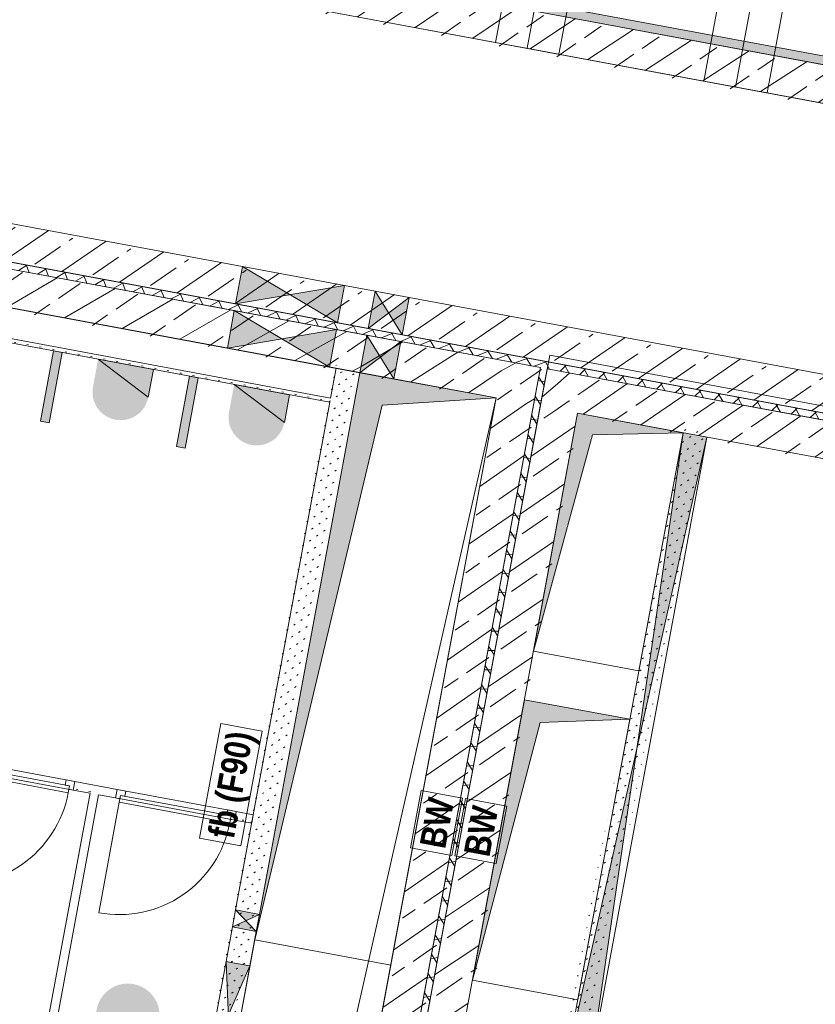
# Model space of a CAD drawing. Header units: metres. Extents: x 0 to 60282398, y -11592309 to 5708004.
# Tile 114 of 136: x 32353373.62 to 32353378.22, y 5707920.89 to 5707926.58. Entities that reach past the tile are written whole.
import ezdxf

# ---------------------------------------------------------------- set-up
doc = ezdxf.new("R2010")
doc.units = ezdxf.units.M
doc.header["$LTSCALE"] = 0.75
doc.layers.get('0').update_dxf_attribs({"linetype": 'CONTINUOUS'})
for name, color, linetype, lineweight in [('10417023$0$#9_002_GES I Übersicht Erdgeschoss_1_101_Wand Aussen.A', 7, 'CONTINUOUS', 25), ('10417023$0$#9_002_GES I Übersicht Erdgeschoss_1_607b_Brandschutz 1_100', 7, 'CONTINUOUS', 25), ('10417023$0$#9_002_GES I Übersicht Erdgeschoss_1_Neubau_101_Wand Aussen.A', 7, 'CONTINUOUS', 25), ('10417023$0$#9_002_GES I Übersicht Erdgeschoss_1_Neubau_102_Wand Innen.A', 7, 'CONTINUOUS', 25), ('10417023$0$#9_002_GES I Übersicht Erdgeschoss_1_Neubau_104_Decken.A', 7, 'CONTINUOUS', 25), ('10417023$0$#9_002_GES I Übersicht Erdgeschoss_1_Neubau_202_Innenwandbekleidun', 7, 'CONTINUOUS', 25), ('10417023$0$#9_002_GES I Übersicht Erdgeschoss_1_Neubau_303_Sanitäre.A', 7, 'CONTINUOUS', 25), ('10417023$0$Keine', 7, 'CONTINUOUS', 13)]:
    doc.layers.add(name, color=color, linetype=linetype, lineweight=lineweight)
doc.styles.add('10417023$0$Arial Narrow (bold)', font='ARIALNB.TTF')
pattern_1 = [(44.99999999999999, (0, 0), (-0.1697056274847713, 0.1697056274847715), []), (44.99999999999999, (-0.08485281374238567, 0.08485281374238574), (-0.1697056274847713, 0.1697056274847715), [0.18, -0.05999999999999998])]
pattern_2 = [(0, (0, 0), (0, 0.075), [0.009999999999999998, -0.06500000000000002])]
pattern_3 = [(45, (0, 0), (-0.03535533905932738, 0.03535533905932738), [0.01, -0.03999999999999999])]

# ---------------------------------------------------------------- blocks, each defined once
blk = doc.blocks.new('10417023$0$#9_MKO_LP5_ARC_GES_UP_00_002_P_G_modell (3D)')
at = {"layer": '10417023$0$#9_002_GES I Übersicht Erdgeschoss_1_101_Wand Aussen.A', "linetype": 'Continuous', "lineweight": 5, "true_color": 0xff0000}
h = blk.add_hatch(dxfattribs=at)
h.set_pattern_fill('#9_DÄMMUNG__HART_1_0001', color=1, style=0, pattern_type=2)
h.set_pattern_definition([(44.99999999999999, (0, 0), (-0.05656854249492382, 0.05656854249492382), []), (135.0000000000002, (0, 0), (0.05656854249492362, 0.056568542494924), [])])
h.paths.add_polyline_path([(-32353454.47117382, -5707790.519532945), (-32353477.474228, -5707790.519532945), (-32353477.474228, -5707790.55957689), (-32353469.004228, -5707790.55957689), (-32353469.004228, -5707810.39957689), (-32353468.96423227, -5707810.39957689), (-32353468.96423227, -5707790.55957689), (-32353454.47117382, -5707790.55957689)])
at = {"layer": '10417023$0$#9_002_GES I Übersicht Erdgeschoss_1_Neubau_101_Wand Aussen.A', "linetype": 'Continuous', "lineweight": 5, "true_color": 0xff0000}
h = blk.add_hatch(dxfattribs=at)
h.set_pattern_fill('#9_BETON__STAHLBETON_0001', color=1, style=0, pattern_type=2)
h.set_pattern_definition(pattern_1)
h.paths.add_polyline_path([(-32353468.96423227, -5707790.559532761), (-32353468.96423227, -5707790.77953275), (-32353468.74423228, -5707790.779533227)])
h = blk.add_hatch(dxfattribs=at)
h.set_pattern_fill('#9_BETON__STAHLBETON_0001', color=1, style=0, pattern_type=2)
h.set_pattern_definition(pattern_1)
h.paths.add_polyline_path([(-32353468.96423227, -5707790.559532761), (-32353468.74423228, -5707790.779533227), (-32353468.74423228, -5707790.559533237)])
h = blk.add_hatch(dxfattribs=at)
h.set_pattern_fill('#9_BETON__STAHLBETON_0001', color=1, style=0, pattern_type=2)
h.set_pattern_definition(pattern_1)
h.paths.add_polyline_path([(-32353468.74423227, -5707790.779533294), (-32353454.47117372, -5707790.779568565), (-32353454.47117372, -5707790.559568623), (-32353468.74423227, -5707790.559533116)])
at = {"layer": '10417023$0$#9_002_GES I Übersicht Erdgeschoss_1_Neubau_102_Wand Innen.A', "linetype": 'Continuous', "lineweight": 5, "true_color": 0xff0000}
h = blk.add_hatch(dxfattribs=at)
h.set_pattern_fill('#9_BETON__STAHLBETON_0001', color=1, style=0, pattern_type=2)
h.set_pattern_definition(pattern_1)
h.paths.add_polyline_path([(-32353477.474228, -5707788.75957689), (-32353462.62410647, -5707788.75957689), (-32353462.62410639, -5707788.53957689), (-32353477.474228, -5707788.53957689)])
h = blk.add_hatch(dxfattribs=at)
h.set_pattern_fill('#9_BETON__STAHLBETON_0001', color=1, style=0, pattern_type=2)
h.set_pattern_definition(pattern_1)
h.paths.add_polyline_path([(-32353477.474228, -5707790.51957689), (-32353454.69117382, -5707790.51957689), (-32353454.69117382, -5707790.29957689), (-32353477.474228, -5707790.29957689)])
h = blk.add_hatch(dxfattribs=at)
h.set_pattern_fill('#9_BETON__STAHLBETON_0001', color=1, style=0, pattern_type=2)
h.set_pattern_definition(pattern_1)
h.paths.add_polyline_path([(-32353477.474228, -5707790.779532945), (-32353470.024228, -5707790.779532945), (-32353470.024228, -5707790.559532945), (-32353477.474228, -5707790.559532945)])
h = blk.add_hatch(dxfattribs=at)
h.set_pattern_fill('#9_BETON__STAHLBETON_0001', color=1, style=0, pattern_type=2)
h.set_pattern_definition(pattern_1)
h.paths.add_polyline_path([(-32353469.22381512, -5707790.559532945), (-32353470.024228, -5707790.559532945), (-32353470.024228, -5707790.779532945), (-32353469.22381512, -5707790.779532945)])
h = blk.add_hatch(dxfattribs=at)
h.set_pattern_fill('#9_BETON__STAHLBETON_0001', color=1, style=0, pattern_type=2)
h.set_pattern_definition(pattern_1)
h.paths.add_polyline_path([(-32353469.00381513, -5707790.559532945), (-32353469.22381512, -5707790.779532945), (-32353469.00381513, -5707790.779532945)])
h = blk.add_hatch(dxfattribs=at)
h.set_pattern_fill('#9_BETON__STAHLBETON_0001', color=1, style=0, pattern_type=2)
h.set_pattern_definition(pattern_1)
h.paths.add_polyline_path([(-32353469.00381513, -5707790.559532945), (-32353469.22381512, -5707790.559532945), (-32353469.22381512, -5707790.779532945)])
at = {"layer": '10417023$0$#9_002_GES I Übersicht Erdgeschoss_1_Neubau_102_Wand Innen.A', "linetype": 'Continuous', "lineweight": 13, "true_color": 0xff0000}
h = blk.add_hatch(dxfattribs=at)
h.set_pattern_fill('#9_GIPS_0001', color=1, style=0, pattern_type=2)
h.set_pattern_definition(pattern_3)
h.paths.add_polyline_path([(-32353470.164228, -5707790.77957689), (-32353470.164228, -5707795.27957689), (-32353470.144228, -5707795.27957689), (-32353470.144228, -5707790.77957689)])
h = blk.add_hatch(dxfattribs=at)
h.set_pattern_fill('#9_GIPS_0001', color=1, style=0, pattern_type=2)
h.set_pattern_definition(pattern_3)
h.paths.add_polyline_path([(-32353470.144228, -5707790.77957689), (-32353470.144228, -5707795.27957689), (-32353470.124228, -5707795.27957689), (-32353470.124228, -5707790.77957689)])
h = blk.add_hatch(dxfattribs=at)
h.set_pattern_fill('#9_GIPS_0001', color=1, style=0, pattern_type=2)
h.set_pattern_definition(pattern_3)
h.paths.add_polyline_path([(-32353470.124228, -5707790.77957689), (-32353470.124228, -5707795.27957689), (-32353470.024228, -5707795.27957689), (-32353470.024228, -5707790.77957689)])
at = {"layer": '10417023$0$#9_002_GES I Übersicht Erdgeschoss_1_Neubau_102_Wand Innen.A', "linetype": 'Continuous', "lineweight": 5, "true_color": 0xff0000}
h = blk.add_hatch(dxfattribs=at)
h.set_pattern_fill('#9_BETON__STAHLBETON_0001', color=1, style=0, pattern_type=2)
h.set_pattern_definition(pattern_1)
h.paths.add_polyline_path([(-32353469.22381512, -5707790.779532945), (-32353469.22381512, -5707795.47957689), (-32353469.00381513, -5707795.47957689), (-32353469.00381513, -5707790.779532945)])
h = blk.add_hatch(dxfattribs=at)
h.set_pattern_fill('#9_BETON__STAHLBETON_0001', color=1, style=0, pattern_type=2)
h.set_pattern_definition(pattern_1)
h.paths.add_polyline_path([(-32353468.96423227, -5707790.779532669), (-32353468.96423227, -5707810.17957689), (-32353468.74423227, -5707810.17957689), (-32353468.74423227, -5707790.779533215)])
at = {"layer": '10417023$0$#9_002_GES I Übersicht Erdgeschoss_1_Neubau_102_Wand Innen.A', "linetype": 'Continuous', "lineweight": 13, "true_color": 0xff0000}
h = blk.add_hatch(dxfattribs=at)
h.set_pattern_fill('#9_GIPS_0001', color=1, style=0, pattern_type=2)
h.set_pattern_definition(pattern_3)
h.paths.add_polyline_path([(-32353468.024228, -5707795.27956542), (-32353468.024228, -5707790.77957689), (-32353468.124228, -5707790.77957689), (-32353468.124228, -5707795.27956542)])
h = blk.add_hatch(dxfattribs=at)
h.set_pattern_fill('#9_GIPS_0001', color=1, style=0, pattern_type=2)
h.set_pattern_definition(pattern_3)
h.paths.add_polyline_path([(-32353468.004228, -5707795.27956542), (-32353468.004228, -5707790.77957689), (-32353468.024228, -5707790.77957689), (-32353468.024228, -5707795.27956542)])
h = blk.add_hatch(dxfattribs=at)
h.set_pattern_fill('#9_GIPS_0001', color=1, style=0, pattern_type=2)
h.set_pattern_definition(pattern_3)
h.paths.add_polyline_path([(-32353467.984228, -5707795.27956542), (-32353467.984228, -5707790.77957689), (-32353468.004228, -5707790.77957689), (-32353468.004228, -5707795.27956542)])
at = {"layer": '10417023$0$#9_002_GES I Übersicht Erdgeschoss_1_Neubau_202_Innenwandbekleidun', "linetype": 'Continuous', "lineweight": 5}
h = blk.add_hatch(dxfattribs=at)
h.set_pattern_fill('#9_GIPSKARTON_0001', style=0, pattern_type=2)
h.set_pattern_definition(pattern_2)
h.paths.add_polyline_path([(-32353470.164228, -5707790.95457689), (-32353474.864228, -5707790.95457689), (-32353474.864228, -5707790.97957689), (-32353470.164228, -5707790.97957689)])
h = blk.add_hatch(dxfattribs=at)
h.set_pattern_fill('#9_GIPSKARTON_0001_1', color=255, style=0, pattern_type=2)
h.set_pattern_definition(pattern_2)
h.paths.add_polyline_path([(-32353471.21422799, -5707793.45457689), (-32353470.964228, -5707793.45457689), (-32353470.964228, -5707793.404576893), (-32353471.21422799, -5707793.404576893)])
h = blk.add_hatch(dxfattribs=at)
h.set_pattern_fill('#9_GIPSKARTON_0001_1', color=255, style=0, pattern_type=2)
h.set_pattern_definition(pattern_2)
h.paths.add_polyline_path([(-32353470.164228, -5707793.404576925), (-32353470.26422799, -5707793.404576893), (-32353470.26422799, -5707793.45457689), (-32353470.164228, -5707793.45457689)])
h = blk.add_hatch(dxfattribs=at)
h.set_pattern_fill('#9_GIPSKARTON_0001_1', color=255, style=0, pattern_type=2)
h.set_pattern_definition(pattern_2)
h.paths.add_polyline_path([(-32353471.114228, -5707793.45457689), (-32353471.114228, -5707795.05457689), (-32353471.064228, -5707795.05457689), (-32353471.064228, -5707793.45457689)])
at = {"layer": '10417023$0$#9_002_GES I Übersicht Erdgeschoss_1_Neubau_303_Sanitäre.A', "linetype": 'Continuous', "lineweight": 0, "true_color": 0xff0000}
h = blk.add_hatch(color=1, dxfattribs=at)
edge = h.paths.add_edge_path()
edge.add_line((-32353471.20155824, -5707790.97957689), (-32353471.52689775, -5707790.97957689))
edge.add_line((-32353471.52689775, -5707790.97957689), (-32353471.52689775, -5707791.142246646))
edge.add_arc((-32353471.364228, -5707791.142246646), 0.1626697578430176, 180, 270)
edge.add_arc((-32353471.364228, -5707791.142246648), 0.162669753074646, 270, 360.0000006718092)
edge.add_line((-32353471.20155824, -5707791.142246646), (-32353471.20155824, -5707790.97957689))
h = blk.add_hatch(color=1, dxfattribs=at)
edge = h.paths.add_edge_path()
edge.add_line((-32353470.40155824, -5707790.97957689), (-32353470.72689775, -5707790.97957689))
edge.add_line((-32353470.72689775, -5707790.97957689), (-32353470.72689775, -5707791.142246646))
edge.add_arc((-32353470.564228, -5707791.142246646), 0.1626697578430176, 180, 270)
edge.add_arc((-32353470.564228, -5707791.142246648), 0.162669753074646, 270, 360.0000006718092)
edge.add_line((-32353470.40155824, -5707791.142246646), (-32353470.40155824, -5707790.97957689))
h = blk.add_hatch(color=1, dxfattribs=at)
edge = h.paths.add_edge_path()
edge.add_line((-32353470.84877177, -5707794.672270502), (-32353470.84877177, -5707795.05457689))
edge.add_line((-32353470.84877177, -5707795.05457689), (-32353470.48251245, -5707795.05457689))
edge.add_line((-32353470.48251245, -5707795.05457689), (-32353470.48251245, -5707794.672270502))
edge.add_arc((-32353470.66564209, -5707794.67671655), 0.1831836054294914, 1.390761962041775, 90.00000596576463)
edge.add_arc((-32353470.66564213, -5707794.67671655), 0.1831836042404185, 89.99999403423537, 178.6092380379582)
at = {"layer": '10417023$0$#9_002_GES I Übersicht Erdgeschoss_1_101_Wand Aussen.A', "color": 1, "linetype": 'Continuous', "lineweight": 18, "true_color": 0xff0000, "flags": 128}
blk.add_lwpolyline([(-32353454.47117382, -5707790.519532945), (-32353454.47117382, -5707790.55957689), (-32353468.96423227, -5707790.55957689), (-32353468.96423227, -5707810.39957689), (-32353469.004228, -5707810.39957689), (-32353469.004228, -5707790.55957689), (-32353477.474228, -5707790.55957689), (-32353477.474228, -5707790.519532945)], close=True, dxfattribs=at)
at = {"layer": '10417023$0$#9_002_GES I Übersicht Erdgeschoss_1_607b_Brandschutz 1_100', "color": 1, "linetype": 'Continuous', "lineweight": 13, "true_color": 0xff0000}
for p, q in [((-32353470.20270028, -5707792.920146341), (-32353470.44534817, -5707792.920146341)), ((-32353470.44534817, -5707792.920146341), (-32353470.44534817, -5707793.59545679)), ((-32353470.20270028, -5707793.59545679), (-32353470.20270028, -5707792.920146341)), ((-32353468.99249097, -5707793.089050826), (-32353469.23513887, -5707793.089050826)), ((-32353469.23513887, -5707793.089050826), (-32353469.23513887, -5707793.426552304)), ((-32353468.99249097, -5707793.426552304), (-32353468.99249097, -5707793.089050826)), ((-32353468.73290788, -5707793.089050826), (-32353468.97555577, -5707793.089050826)), ((-32353468.97555577, -5707793.089050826), (-32353468.97555577, -5707793.426552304)), ((-32353468.73290788, -5707793.426552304), (-32353468.73290788, -5707793.089050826)), ((-32353469.23513887, -5707793.426552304), (-32353468.99249097, -5707793.426552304)), ((-32353468.97555577, -5707793.426552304), (-32353468.73290788, -5707793.426552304)), ((-32353470.44534817, -5707793.59545679), (-32353470.20270028, -5707793.59545679))]:
    blk.add_line(p, q, dxfattribs=at)
at = {"layer": '10417023$0$#9_002_GES I Übersicht Erdgeschoss_1_Neubau_101_Wand Aussen.A', "color": 1, "linetype": 'Continuous', "lineweight": 18, "true_color": 0xff0000}
for p, q in [((-32353454.47117382, -5707790.559568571), (-32353468.96423227, -5707790.559532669)), ((-32353468.74423227, -5707790.779533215), (-32353454.47117382, -5707790.779568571))]:
    blk.add_line(p, q, dxfattribs=at)
at = {"layer": '10417023$0$#9_002_GES I Übersicht Erdgeschoss_1_Neubau_102_Wand Innen.A', "color": 1, "linetype": 'Continuous', "lineweight": 18, "true_color": 0xff0000}
for p, q in [((-32353462.9241061, -5707788.53957689), (-32353477.474228, -5707788.53957689)), ((-32353477.474228, -5707788.75957689), (-32353462.9241061, -5707788.75957689)), ((-32353470.8039411, -5707790.29957689), (-32353477.474228, -5707790.29957689)), ((-32353470.2039411, -5707790.29957689), (-32353470.8039411, -5707790.29957689)), ((-32353470.024228, -5707790.29957689), (-32353470.2039411, -5707790.29957689)), ((-32353469.824228, -5707790.29957689), (-32353470.024228, -5707790.29957689)), ((-32353454.69117382, -5707790.29957689), (-32353469.824228, -5707790.29957689)), ((-32353477.474228, -5707790.51957689), (-32353470.8039411, -5707790.51957689)), ((-32353470.8039411, -5707790.51957689), (-32353470.2039411, -5707790.51957689)), ((-32353470.2039411, -5707790.51957689), (-32353470.024228, -5707790.51957689)), ((-32353470.024228, -5707790.51957689), (-32353469.824228, -5707790.51957689)), ((-32353469.824228, -5707790.51957689), (-32353454.69117382, -5707790.51957689)), ((-32353470.80394111, -5707790.559532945), (-32353477.474228, -5707790.559532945)), ((-32353470.20394106, -5707790.559532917), (-32353470.80394111, -5707790.559532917)), ((-32353470.024228, -5707790.559532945), (-32353470.20394106, -5707790.559532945)), ((-32353469.824228, -5707790.559532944), (-32353470.024228, -5707790.559532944)), ((-32353470.024228, -5707790.559532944), (-32353470.024228, -5707790.77953295)), ((-32353469.00381513, -5707790.559532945), (-32353469.824228, -5707790.559532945)), ((-32353469.00381513, -5707790.559532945), (-32353469.00381513, -5707790.779532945)), ((-32353468.96423227, -5707790.559532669), (-32353468.96423227, -5707790.779532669)), ((-32353477.274228, -5707790.779532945), (-32353470.80394111, -5707790.779532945)), ((-32353470.80394111, -5707790.779532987), (-32353470.20394106, -5707790.779532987)), ((-32353470.20394106, -5707790.779532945), (-32353470.024228, -5707790.779532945)), ((-32353470.024228, -5707790.77953295), (-32353469.824228, -5707790.77953295)), ((-32353469.824228, -5707790.779532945), (-32353469.22381512, -5707790.779532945)), ((-32353469.22381512, -5707790.779532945), (-32353469.22381512, -5707795.27957689)), ((-32353469.00381513, -5707795.47957689), (-32353469.00381513, -5707790.779532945)), ((-32353468.96423227, -5707790.779532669), (-32353468.96423227, -5707810.39957689)), ((-32353468.74423227, -5707795.279604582), (-32353468.74423227, -5707790.779533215))]:
    blk.add_line(p, q, dxfattribs=at)
at = {"layer": '10417023$0$#9_002_GES I Übersicht Erdgeschoss_1_Neubau_102_Wand Innen.A', "color": 1, "linetype": 'Continuous', "lineweight": 13, "true_color": 0xff0000}
for p, q in [((-32353470.8039411, -5707790.29957689), (-32353470.8039411, -5707790.51957689)), ((-32353470.2039418, -5707790.299577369), (-32353470.80394106, -5707790.519576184)), ((-32353470.2039418, -5707790.519576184), (-32353470.80394106, -5707790.299577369)), ((-32353470.2039411, -5707790.51957689), (-32353470.2039411, -5707790.29957689)), ((-32353470.024228, -5707790.29957689), (-32353470.024228, -5707790.51957689)), ((-32353469.82422863, -5707790.299577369), (-32353470.02422742, -5707790.519576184)), ((-32353469.82422863, -5707790.519576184), (-32353470.02422742, -5707790.299577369)), ((-32353469.824228, -5707790.51957689), (-32353469.824228, -5707790.29957689)), ((-32353470.80394111, -5707790.559532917), (-32353470.80394111, -5707790.779532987)), ((-32353470.20394035, -5707790.559532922), (-32353470.80394106, -5707790.779533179)), ((-32353470.20394035, -5707790.779533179), (-32353470.80394106, -5707790.559532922)), ((-32353470.20394106, -5707790.779532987), (-32353470.20394106, -5707790.559532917)), ((-32353469.82422863, -5707790.559532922), (-32353470.02422742, -5707790.779533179)), ((-32353469.82422863, -5707790.779533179), (-32353470.02422742, -5707790.559532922)), ((-32353469.824228, -5707790.77953295), (-32353469.824228, -5707790.559532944)), ((-32353470.164228, -5707790.77957689), (-32353470.144228, -5707790.77957689)), ((-32353470.164228, -5707790.77957689), (-32353470.164228, -5707790.95457689)), ((-32353470.144228, -5707790.77957689), (-32353470.124228, -5707790.77957689)), ((-32353470.024228, -5707793.964560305), (-32353470.024228, -5707790.77957689)), ((-32353467.98422792, -5707794.479576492), (-32353468.12422809, -5707790.779576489)), ((-32353468.12422809, -5707794.479576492), (-32353467.98422792, -5707790.779576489)), ((-32353468.12422797, -5707790.77957689), (-32353468.12422797, -5707794.47957687)), ((-32353468.00422801, -5707790.77957689), (-32353468.02422799, -5707790.77957689)), ((-32353467.98422802, -5707790.77957689), (-32353468.00422801, -5707790.77957689)), ((-32353467.98422802, -5707794.47957687), (-32353467.98422802, -5707790.77957689)), ((-32353470.164228, -5707790.97957689), (-32353470.164228, -5707793.964560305)), ((-32353470.14422797, -5707793.964560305), (-32353470.16422802, -5707793.964560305)), ((-32353470.16422802, -5707793.964560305), (-32353470.16422802, -5707794.064560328)), ((-32353470.02422742, -5707794.064560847), (-32353470.16422759, -5707793.96456073)), ((-32353470.16422759, -5707794.064560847), (-32353470.02422742, -5707793.96456073)), ((-32353470.124228, -5707793.964560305), (-32353470.14422797, -5707793.964560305)), ((-32353470.02422797, -5707793.964560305), (-32353470.124228, -5707793.964560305)), ((-32353470.02422797, -5707794.064560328), (-32353470.02422797, -5707793.964560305)), ((-32353470.16422802, -5707794.064560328), (-32353470.14422797, -5707794.064560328)), ((-32353470.164228, -5707794.064560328), (-32353470.164228, -5707794.267659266)), ((-32353470.14422797, -5707794.064560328), (-32353470.124228, -5707794.064560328)), ((-32353470.124228, -5707794.064560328), (-32353470.02422797, -5707794.064560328)), ((-32353470.024228, -5707794.267659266), (-32353470.024228, -5707794.064560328)), ((-32353470.14422797, -5707794.267659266), (-32353470.16422802, -5707794.267659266)), ((-32353470.16422802, -5707794.267659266), (-32353470.16422802, -5707794.867659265)), ((-32353470.02422742, -5707794.86765981), (-32353470.16422759, -5707794.267659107)), ((-32353470.16422759, -5707794.86765981), (-32353470.02422742, -5707794.267659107)), ((-32353470.124228, -5707794.267659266), (-32353470.14422797, -5707794.267659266)), ((-32353470.02422797, -5707794.267659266), (-32353470.124228, -5707794.267659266)), ((-32353470.02422797, -5707794.867659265), (-32353470.02422797, -5707794.267659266))]:
    blk.add_line(p, q, dxfattribs=at)
at = {"layer": '10417023$0$#9_002_GES I Übersicht Erdgeschoss_1_Neubau_102_Wand Innen.A', "color": 1, "linetype": 'Continuous', "true_color": 0xff0000}
for points in [[(-32353470.8039411, -5707790.51957689), (-32353470.5039411, -5707790.40957689), (-32353470.8039411, -5707790.29957689)], [(-32353470.2039411, -5707790.51957689), (-32353470.2039411, -5707790.29957689), (-32353470.5039411, -5707790.40957689)], [(-32353470.024228, -5707790.51957689), (-32353469.924228, -5707790.40957689), (-32353470.024228, -5707790.29957689)], [(-32353469.824228, -5707790.51957689), (-32353469.824228, -5707790.29957689), (-32353469.924228, -5707790.40957689)], [(-32353470.80394111, -5707790.779532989), (-32353470.50394109, -5707790.669532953), (-32353470.80394111, -5707790.559532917)], [(-32353470.20394106, -5707790.779532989), (-32353470.20394106, -5707790.559532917), (-32353470.50394109, -5707790.669532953)], [(-32353470.024228, -5707790.77953295), (-32353469.924228, -5707790.669532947), (-32353470.024228, -5707790.559532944)], [(-32353469.824228, -5707790.77953295), (-32353469.824228, -5707790.559532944), (-32353469.924228, -5707790.669532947)], [(-32353468.12422797, -5707790.77957689), (-32353468.05422797, -5707792.62957688), (-32353467.98422802, -5707790.77957689)], [(-32353468.12422797, -5707794.47957687), (-32353467.98422802, -5707794.47957687), (-32353468.05422803, -5707792.62957688)], [(-32353470.16422802, -5707793.964560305), (-32353470.094228, -5707794.014560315), (-32353470.02422797, -5707793.964560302)], [(-32353470.16422802, -5707794.064560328), (-32353470.02422797, -5707794.064560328), (-32353470.094228, -5707794.014560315)], [(-32353470.16422802, -5707794.267659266), (-32353470.094228, -5707794.567659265), (-32353470.02422797, -5707794.267659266)]]:
    blk.add_solid(points, dxfattribs=at)
at = {"layer": '10417023$0$#9_002_GES I Übersicht Erdgeschoss_1_Neubau_104_Decken.A', "color": 1, "linetype": 'Continuous', "lineweight": 13, "true_color": 0xff0000}
for p, q in [((-32353469.60251478, -5707788.759575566), (-32353469.60251478, -5707777.242827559)), ((-32353469.41601536, -5707788.759575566), (-32353469.41601536, -5707777.242827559)), ((-32353469.22951449, -5707788.759575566), (-32353469.22951449, -5707777.242827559)), ((-32353468.19101465, -5707788.759575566), (-32353468.19101465, -5707777.242827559)), ((-32353468.00451378, -5707788.759575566), (-32353468.00451378, -5707777.242827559)), ((-32353468.37751407, -5707788.759575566), (-32353468.37751407, -5707778.967313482)), ((-32353469.22951449, -5707788.759575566), (-32353469.60251478, -5707788.759575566)), ((-32353468.00451378, -5707788.759575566), (-32353468.37751407, -5707788.759575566)), ((-32353469.224228, -5707790.779532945), (-32353470.024228, -5707790.779532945)), ((-32353470.024228, -5707790.779532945), (-32353470.024228, -5707794.114576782)), ((-32353469.224228, -5707790.779533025), (-32353470.02422794, -5707790.779533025)), ((-32353470.02422794, -5707790.779533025), (-32353470.02422794, -5707795.279576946)), ((-32353469.8629222, -5707790.94083985), (-32353469.22422793, -5707790.779533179)), ((-32353469.22422793, -5707790.779533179), (-32353469.39403901, -5707795.109764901)), ((-32353469.224228, -5707794.114576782), (-32353469.224228, -5707790.779532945)), ((-32353469.224228, -5707795.279576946), (-32353469.224228, -5707790.779533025)), ((-32353468.124228, -5707790.779651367), (-32353468.74423227, -5707790.779651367)), ((-32353468.74423227, -5707790.779651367), (-32353468.74423227, -5707792.179651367)), ((-32353468.63680556, -5707790.887077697), (-32353468.12422809, -5707790.779651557)), ((-32353468.124228, -5707792.179651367), (-32353468.124228, -5707790.779651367)), ((-32353468.7442317, -5707792.179651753), (-32353468.63680556, -5707790.887077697)), ((-32353470.02422742, -5707794.114576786), (-32353469.8629222, -5707790.94083985)), ((-32353468.74423227, -5707792.179651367), (-32353468.124228, -5707792.179651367)), ((-32353468.12396647, -5707792.46465137), (-32353468.74423227, -5707792.46465137)), ((-32353468.74423227, -5707792.46465137), (-32353468.74423227, -5707794.114576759)), ((-32353468.63153343, -5707792.577349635), (-32353468.12396679, -5707792.464651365)), ((-32353468.12396647, -5707794.114576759), (-32353468.12396647, -5707792.46465137)), ((-32353468.7442317, -5707794.114576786), (-32353468.63153343, -5707792.577349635)), ((-32353470.024228, -5707794.114576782), (-32353469.224228, -5707794.114576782)), ((-32353468.74423227, -5707794.114576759), (-32353468.12396647, -5707794.114576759))]:
    blk.add_line(p, q, dxfattribs=at)
at = {"layer": '10417023$0$#9_002_GES I Übersicht Erdgeschoss_1_Neubau_104_Decken.A', "color": 1, "linetype": 'Continuous', "lineweight": 13, "true_color": 0xff0000, "flags": 128}
for points in [[(-32353499.24365664, -5707781.952985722), (-32353499.24365668, -5707777.242828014), (-32353491.34430819, -5707777.240905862), (-32353491.34429377, -5707777.249004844), (-32353488.711808, -5707777.242914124), (-32353474.36909785, -5707777.203502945), (-32353467.58052395, -5707777.184627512), (-32353458.71420428, -5707777.159975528), (-32353458.7142043, -5707776.82162203), (-32353452.08528951, -5707776.852814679), (-32353452.08528951, -5707777.242828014), (-32353452.08528951, -5707779.426313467), (-32353449.88417032, -5707779.426313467), (-32353449.88417032, -5707779.646313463), (-32353454.47117382, -5707779.646313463), (-32353454.47117382, -5707790.51957689), (-32353496.34426422, -5707790.51957689), (-32353496.34426422, -5707785.84991685), (-32353499.24365677, -5707785.84991685)], [(-32353491.64409519, -5707777.192828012), (-32353499.24365668, -5707777.192828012), (-32353499.24365668, -5707790.51957689), (-32353454.47117381, -5707790.51957689), (-32353454.47117381, -5707779.376313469), (-32353454.47117381, -5707776.841971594), (-32353458.7151397, -5707776.821626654), (-32353458.71420428, -5707777.159982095), (-32353462.62409527, -5707777.170791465), (-32353462.62409527, -5707788.759576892), (-32353491.64409519, -5707788.759576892)], [(-32353484.71445275, -5707788.539576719), (-32353462.62409519, -5707788.539576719), (-32353462.62409519, -5707777.462827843), (-32353491.42409519, -5707777.462827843), (-32353491.42409519, -5707786.839576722), (-32353484.71445275, -5707786.839576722)], [(-32353468.96423227, -5707790.479532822), (-32353468.96423227, -5707797.304576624), (-32353460.53922811, -5707797.304576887), (-32353460.53922811, -5707797.229576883), (-32353452.62422799, -5707797.229577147), (-32353451.27397855, -5707797.229576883), (-32353451.27397855, -5707790.47953124), (-32353467.78422802, -5707790.479532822), (-32353467.82422806, -5707790.479532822)], [(-32353502.88381506, -5707792.679515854), (-32353502.88381511, -5707803.129576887), (-32353502.84381653, -5707803.129576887), (-32353502.84381653, -5707809.004576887), (-32353499.08931621, -5707809.004576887), (-32353497.57443247, -5707809.004576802), (-32353497.57443247, -5707810.154576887), (-32353495.52481159, -5707810.154576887), (-32353495.52560609, -5707813.099577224), (-32353472.62422376, -5707813.099576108), (-32353472.62422743, -5707808.219546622), (-32353469.004228, -5707808.219576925), (-32353469.004228, -5707794.11457689), (-32353469.004228, -5707790.779532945), (-32353469.004228, -5707790.559532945), (-32353477.474228, -5707790.559532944), (-32353480.474228, -5707790.559532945), (-32353491.124228, -5707790.559532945), (-32353498.444228, -5707790.559532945), (-32353498.444228, -5707792.679576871)], [(-32353498.22421727, -5707790.559532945), (-32353502.84380439, -5707790.559532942), (-32353502.84380439, -5707813.099576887), (-32353495.47442851, -5707813.099576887), (-32353495.47442851, -5707809.05457689), (-32353482.84109309, -5707809.05457689), (-32353482.84357996, -5707813.099573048), (-32353472.62421726, -5707813.099573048), (-32353472.62421726, -5707811.259577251), (-32353472.62421726, -5707806.979589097), (-32353469.00380439, -5707806.979589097), (-32353469.00380439, -5707790.559532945)], [(-32353468.9644006, -5707812.749292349), (-32353468.96423227, -5707810.39957689), (-32353468.96423227, -5707807.119576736), (-32353468.96423227, -5707797.22957689), (-32353468.96423227, -5707790.55957689), (-32353454.47117382, -5707790.55957689), (-32353442.504228, -5707790.559574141), (-32353442.504228, -5707812.74957689)], [(-32353469.22421727, -5707795.27957689), (-32353480.47421727, -5707795.27957689), (-32353480.47421727, -5707790.779532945), (-32353469.22421727, -5707790.779532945)]]:
    blk.add_lwpolyline(points, close=True, dxfattribs=at)
blk.add_lwpolyline([(-32353470.02422794, -5707790.779532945), (-32353480.474228, -5707790.779532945), (-32353480.474228, -5707795.279576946), (-32353470.02422794, -5707795.279576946)], dxfattribs=at)
at = {"layer": '10417023$0$#9_002_GES I Übersicht Erdgeschoss_1_Neubau_104_Decken.A', "color": 1, "linetype": 'Continuous', "true_color": 0xff0000}
for points in [[(-32353470.024228, -5707794.114576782), (-32353469.86292165, -5707790.940839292), (-32353470.024228, -5707790.779532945), (-32353469.22422802, -5707790.779532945)], [(-32353468.74423227, -5707792.179651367), (-32353468.63680602, -5707790.887077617), (-32353468.74423227, -5707790.779651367), (-32353468.124228, -5707790.779651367)], [(-32353468.74423227, -5707794.114576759), (-32353468.63153337, -5707792.577350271), (-32353468.74423227, -5707792.46465137), (-32353468.12396648, -5707792.46465137)]]:
    blk.add_solid(points, dxfattribs=at)
at = {"layer": '10417023$0$#9_002_GES I Übersicht Erdgeschoss_1_Neubau_202_Innenwandbekleidun', "color": 1, "linetype": 'Continuous', "lineweight": 13, "true_color": 0xff0000}
for p, q in [((-32353462.67410613, -5707788.48957689), (-32353477.474228, -5707788.48957689)), ((-32353477.474228, -5707788.53957689), (-32353462.67410615, -5707788.53957689)), ((-32353470.164228, -5707790.95457689), (-32353474.864228, -5707790.95457689)), ((-32353474.864228, -5707790.97957689), (-32353470.164228, -5707790.97957689)), ((-32353471.21422737, -5707793.404577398), (-32353471.91422819, -5707793.404577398)), ((-32353471.23922812, -5707793.434577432), (-32353471.88922744, -5707793.434577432)), ((-32353471.21422737, -5707793.404577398), (-32353471.26422743, -5707793.404577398)), ((-32353471.26422743, -5707793.404577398), (-32353471.26422743, -5707793.434577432)), ((-32353471.26422743, -5707793.434577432), (-32353471.23922812, -5707793.434577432)), ((-32353471.23922812, -5707793.434577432), (-32353471.23922812, -5707793.454577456)), ((-32353471.23922812, -5707793.474577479), (-32353471.23922812, -5707793.434577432)), ((-32353470.96422797, -5707793.40457689), (-32353471.21422796, -5707793.40457689)), ((-32353471.21422737, -5707793.454577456), (-32353471.21422737, -5707793.404577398)), ((-32353471.21422737, -5707793.454577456), (-32353471.21422737, -5707793.404577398)), ((-32353471.21422737, -5707793.454577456), (-32353471.21422737, -5707793.404577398)), ((-32353471.21422737, -5707793.454577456), (-32353471.21422737, -5707793.404577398)), ((-32353470.96422852, -5707793.454577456), (-32353470.96422852, -5707793.404577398)), ((-32353470.2642277, -5707793.404577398), (-32353470.96422852, -5707793.404577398)), ((-32353470.96422852, -5707793.404577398), (-32353470.91422847, -5707793.404577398)), ((-32353470.96422852, -5707793.454577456), (-32353470.96422852, -5707793.404577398)), ((-32353470.96422852, -5707793.454577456), (-32353470.96422852, -5707793.404577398)), ((-32353470.96422852, -5707793.454577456), (-32353470.96422852, -5707793.404577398)), ((-32353470.91422847, -5707793.434577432), (-32353470.93922777, -5707793.434577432)), ((-32353470.93922777, -5707793.434577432), (-32353470.93922777, -5707793.454577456)), ((-32353470.28922845, -5707793.434577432), (-32353470.93922777, -5707793.434577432)), ((-32353470.93922777, -5707793.434577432), (-32353470.93922777, -5707793.474577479)), ((-32353470.91422847, -5707793.404577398), (-32353470.91422847, -5707793.434577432)), ((-32353470.2642277, -5707793.404577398), (-32353470.31422776, -5707793.404577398)), ((-32353470.31422776, -5707793.404577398), (-32353470.31422776, -5707793.434577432)), ((-32353470.31422776, -5707793.434577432), (-32353470.28922845, -5707793.434577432)), ((-32353470.28922845, -5707793.434577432), (-32353470.28922845, -5707793.454577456)), ((-32353470.28922845, -5707793.474577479), (-32353470.28922845, -5707793.434577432)), ((-32353470.164228, -5707793.40457689), (-32353470.26422801, -5707793.40457689)), ((-32353470.2642277, -5707793.454577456), (-32353470.2642277, -5707793.404577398)), ((-32353470.2642277, -5707793.454577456), (-32353470.2642277, -5707793.404577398)), ((-32353470.2642277, -5707793.454577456), (-32353470.2642277, -5707793.404577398)), ((-32353470.2642277, -5707793.454577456), (-32353470.2642277, -5707793.404577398)), ((-32353470.164228, -5707793.45457689), (-32353470.164228, -5707793.40457689)), ((-32353471.21422737, -5707793.454577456), (-32353471.91422819, -5707793.454577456)), ((-32353471.88922744, -5707793.474577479), (-32353471.23922812, -5707793.474577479)), ((-32353471.23922812, -5707793.454577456), (-32353471.21422737, -5707793.454577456)), ((-32353471.21422796, -5707793.45457689), (-32353471.114228, -5707793.45457689)), ((-32353471.114228, -5707793.45457689), (-32353471.114228, -5707795.05457689)), ((-32353471.064228, -5707793.45457689), (-32353470.96422797, -5707793.45457689)), ((-32353471.064228, -5707795.05457689), (-32353471.064228, -5707793.45457689)), ((-32353470.2642277, -5707793.454577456), (-32353470.96422852, -5707793.454577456)), ((-32353470.93922777, -5707793.454577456), (-32353470.96422852, -5707793.454577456)), ((-32353470.93922777, -5707793.474577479), (-32353470.28922845, -5707793.474577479)), ((-32353470.93922777, -5707793.474577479), (-32353470.93922777, -5707794.124576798)), ((-32353470.28922845, -5707793.454577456), (-32353470.2642277, -5707793.454577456)), ((-32353470.26422801, -5707793.45457689), (-32353470.164228, -5707793.45457689))]:
    blk.add_line(p, q, dxfattribs=at)
for centre in [(-32353471.889228, -5707793.47457689), (-32353470.939228, -5707793.47457689)]:
    blk.add_arc(centre, 0.65, 270, 0, dxfattribs=at)
at = {"layer": '10417023$0$#9_002_GES I Übersicht Erdgeschoss_1_Neubau_202_Innenwandbekleidun', "color": 1, "linetype": 'Continuous', "true_color": 0xff0000}
blk.add_solid([(-32353462.67410613, -5707788.48957689), (-32353477.474228, -5707788.48957689), (-32353462.67410615, -5707788.53957689), (-32353477.474228, -5707788.53957689)], dxfattribs=at)
at = {"layer": '10417023$0$#9_002_GES I Übersicht Erdgeschoss_1_Neubau_303_Sanitäre.A', "color": 1, "linetype": 'Continuous', "lineweight": 13, "true_color": 0xff0000, "flags": 128}
for points in [[(-32353471.73856085, -5707790.97957689), (-32353471.78856085, -5707790.97957689), (-32353471.78856085, -5707791.392532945), (-32353471.73856085, -5707791.392532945)], [(-32353471.20155824, -5707790.97957689), (-32353471.52689775, -5707790.97957689), (-32353471.20155824, -5707791.142246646)], [(-32353470.93856085, -5707790.97957689), (-32353470.98856085, -5707790.97957689), (-32353470.98856085, -5707791.392532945), (-32353470.93856085, -5707791.392532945)], [(-32353470.40155824, -5707790.97957689), (-32353470.72689775, -5707790.97957689), (-32353470.40155824, -5707791.142246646)]]:
    blk.add_lwpolyline(points, close=True, dxfattribs=at)
at = {"layer": '10417023$0$#9_002_GES I Übersicht Erdgeschoss_1_Neubau_303_Sanitäre.A', "color": 1, "linetype": 'Continuous', "true_color": 0xff0000}
for points in [[(-32353471.73856085, -5707790.97957689), (-32353471.78856085, -5707790.97957689), (-32353471.73856085, -5707791.392532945), (-32353471.78856085, -5707791.392532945)], [(-32353470.93856085, -5707790.97957689), (-32353470.98856085, -5707790.97957689), (-32353470.93856085, -5707791.392532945), (-32353470.98856085, -5707791.392532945)]]:
    blk.add_solid(points, dxfattribs=at)
at = {"layer": '10417023$0$#9_002_GES I Übersicht Erdgeschoss_1_607b_Brandschutz 1_100', "color": 1, "true_color": 0xff0000, "char_height": 0.1502737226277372, "attachment_point": 5, "rotation": 90, "line_spacing_factor": 1.002187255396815, "style": '10417023$0$Arial Narrow (bold)'}
for s, insert in [('fb (F90) ', (-32353470.30162169, -5707793.257801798)), ('BW ', (-32353469.11240245, -5707793.257801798)), ('BW ', (-32353468.8528196, -5707793.257801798))]:
    blk.add_mtext(s, dxfattribs=dict(at, insert=insert))
blk = doc.blocks.new('10417023$0$2_MKO_LP5_LAN_GES_UP_00_002_V_A (3D)')
at = {"layer": '10417023$0$Keine'}
blk.add_blockref('10417023$0$#9_MKO_LP5_ARC_GES_UP_00_002_P_G_modell (3D)', (0, 0), dxfattribs=at)
blk = doc.blocks.new('10417023')
at = {"layer": '10417023$0$Keine', "rotation": 349.4819372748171}
blk.add_blockref('10417023$0$2_MKO_LP5_LAN_GES_UP_00_002_V_A (3D)', (65205154.93137175, 5413829.557758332), dxfattribs=at)

msp = doc.modelspace()

# ---------------------------------------------------------------- block references
msp.add_blockref('10417023', (0, 0))

doc.saveas('drawing.dxf')
